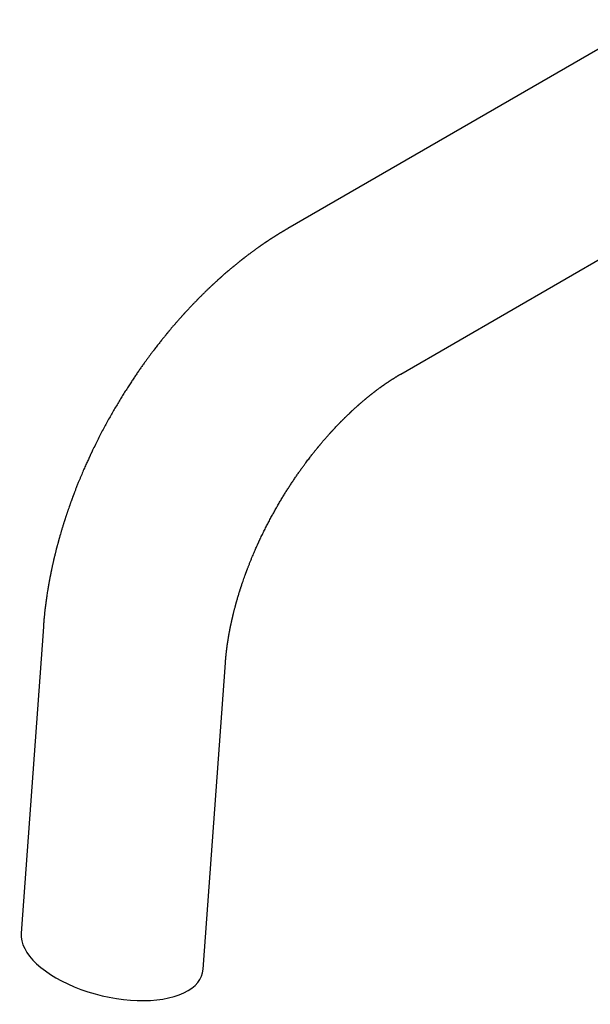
# Model space of a CAD drawing. Header units: millimetres. Extents: x 8 to 802, y 12 to 847.
# Tile 16 of 27: x 563 to 648, y 258 to 403. Entities that reach past the tile are written whole.
import ezdxf

# ---------------------------------------------------------------- set-up
doc = ezdxf.new("R2010")
doc.units = ezdxf.units.MM

msp = doc.modelspace()

# ---------------------------------------------------------------- linework, layer by layer
at = {"color": 7, "linetype": 'Continuous', "lineweight": 30}
for p, q in [((656.28, 403.07), (602.88, 372.24)), ((619.58, 350.77), (672.98, 381.6)), ((566.79, 313.47), (563.51, 268.23)), ((590.39, 262.92), (593.68, 308.16))]:
    msp.add_line(p, q, dxfattribs=at)
for start_param, end_param in [(3.221167, 5.736764), (5.736764, 6.36276)]:
    msp.add_ellipse((576.95, 265.57), major_axis=(13.36, -3.18), ratio=0.490133, start_param=start_param, end_param=end_param, dxfattribs=at)
for points, knots in [([(602.88, 372.24), (602.84, 372.22), (602.77, 372.18), (602.66, 372.12), (602.58, 372.07), (602.5, 372.02), (602.42, 371.97), (602.34, 371.93), (602.26, 371.88), (602.19, 371.84), (602.12, 371.8), (602.07, 371.76), (601.99, 371.72), (601.9, 371.66), (601.78, 371.59), (601.67, 371.52), (601.57, 371.46), (601.48, 371.41), (601.4, 371.36), (601.32, 371.31), (601.25, 371.26), (601.18, 371.22), (601.12, 371.18), (601.06, 371.14), (600.98, 371.09), (600.9, 371.04), (600.81, 370.99), (600.72, 370.93), (600.63, 370.87), (600.53, 370.8), (600.43, 370.74), (600.34, 370.68), (600.26, 370.63), (600.19, 370.58), (600.13, 370.54), (600.07, 370.51), (600.01, 370.47), (599.95, 370.42), (599.87, 370.37), (599.79, 370.31), (599.71, 370.26), (599.63, 370.21), (599.56, 370.16), (599.5, 370.12), (599.45, 370.09), (599.4, 370.05), (599.34, 370.01), (599.29, 369.98), (599.22, 369.93), (599.15, 369.88), (599.07, 369.83), (599, 369.78), (598.92, 369.72), (598.85, 369.68), (598.79, 369.63), (598.74, 369.59), (598.68, 369.55), (598.62, 369.51), (598.54, 369.46), (598.44, 369.39), (598.31, 369.29), (598.17, 369.19), (598.05, 369.1), (597.92, 369.01), (597.79, 368.91), (597.65, 368.81), (597.51, 368.71), (597.38, 368.61), (597.26, 368.52), (597.14, 368.44), (597.02, 368.35), (596.91, 368.26), (596.79, 368.17), (596.66, 368.07), (596.56, 367.99), (596.47, 367.92), (596.4, 367.87), (596.34, 367.82), (596.28, 367.78), (596.23, 367.74), (596.19, 367.71), (596.15, 367.67), (596.11, 367.64), (596.07, 367.61), (596.02, 367.57), (595.96, 367.52), (595.89, 367.47), (595.82, 367.42), (595.76, 367.37), (595.7, 367.31), (595.6, 367.24), (595.47, 367.14), (595.32, 367.01), (595.18, 366.9), (595.06, 366.8), (594.97, 366.72), (594.89, 366.66), (594.83, 366.61), (594.78, 366.57), (594.72, 366.52), (594.66, 366.47), (594.57, 366.39), (594.44, 366.29), (594.29, 366.16), (594.1, 366), (593.87, 365.8), (593.67, 365.63), (593.51, 365.49), (593.41, 365.41), (593.32, 365.33), (593.24, 365.26), (593.18, 365.2), (593.13, 365.16), (593.09, 365.12), (593.04, 365.07), (592.98, 365.02), (592.91, 364.96), (592.83, 364.89), (592.75, 364.81), (592.66, 364.74), (592.57, 364.66), (592.48, 364.58), (592.39, 364.49), (592.29, 364.41), (592.2, 364.32), (592.1, 364.23), (592.01, 364.14), (591.92, 364.06), (591.83, 363.98), (591.76, 363.91), (591.71, 363.86), (591.66, 363.82), (591.62, 363.78), (591.59, 363.75), (591.56, 363.73), (591.54, 363.7), (591.5, 363.67), (591.46, 363.63), (591.41, 363.58), (591.35, 363.52), (591.29, 363.47), (591.23, 363.41), (591.14, 363.32), (591.02, 363.21), (590.88, 363.07), (590.73, 362.93), (590.59, 362.79), (590.45, 362.66), (590.33, 362.54), (590.21, 362.42), (590.08, 362.29), (589.97, 362.18), (589.86, 362.07), (589.78, 361.99), (589.7, 361.91), (589.63, 361.84), (589.57, 361.78), (589.51, 361.72), (589.43, 361.64), (589.34, 361.54), (589.23, 361.42), (589.1, 361.3), (588.97, 361.16), (588.77, 360.95), (588.5, 360.67), (588.25, 360.4), (588.07, 360.2), (587.97, 360.1), (587.87, 359.99), (587.78, 359.89), (587.7, 359.81), (587.64, 359.74), (587.58, 359.68), (587.54, 359.63), (587.51, 359.59), (587.48, 359.57), (587.46, 359.54), (587.43, 359.51), (587.39, 359.46), (587.34, 359.4), (587.28, 359.34), (587.21, 359.26), (587.13, 359.17), (587.05, 359.08), (586.97, 358.99), (586.89, 358.91), (586.79, 358.79), (586.66, 358.65), (586.51, 358.48), (586.37, 358.32), (586.23, 358.15), (586.09, 357.98), (585.93, 357.81), (585.77, 357.62), (585.63, 357.45), (585.52, 357.31), (585.43, 357.21), (585.34, 357.11), (585.26, 357.01), (585.19, 356.93), (585.13, 356.85), (585.08, 356.79), (585.03, 356.73), (584.99, 356.69), (584.96, 356.65), (584.93, 356.61), (584.88, 356.54), (584.81, 356.46), (584.71, 356.34), (584.6, 356.2), (584.47, 356.04), (584.31, 355.85), (584.14, 355.64), (583.96, 355.41), (583.77, 355.16), (583.56, 354.89), (583.34, 354.61), (583.11, 354.31), (582.87, 353.99), (582.62, 353.66), (582.36, 353.31), (582.1, 352.95), (581.81, 352.56), (581.5, 352.13), (581.17, 351.66), (580.83, 351.17), (580.49, 350.67), (580.14, 350.15), (579.77, 349.6), (579.39, 349.02), (578.99, 348.4), (578.59, 347.75), (578.18, 347.09), (577.77, 346.41), (577.36, 345.72), (576.95, 345.01), (576.53, 344.28), (576.12, 343.53), (575.7, 342.76), (575.29, 341.98), (574.88, 341.17), (574.47, 340.35), (574.18, 339.76), (574.01, 339.41), (573.96, 339.3), (573.9, 339.19), (573.85, 339.08), (573.8, 338.97), (573.75, 338.87), (573.72, 338.79), (573.69, 338.74), (573.68, 338.7), (573.66, 338.67), (573.65, 338.65), (573.64, 338.62), (573.63, 338.6), (573.61, 338.55), (573.58, 338.49), (573.54, 338.41), (573.47, 338.25), (573.36, 338.02), (573.22, 337.71), (573.07, 337.39), (572.92, 337.05), (572.77, 336.7), (572.61, 336.33), (572.45, 335.96), (572.29, 335.56), (572.12, 335.16), (571.97, 334.8), (571.85, 334.5), (571.75, 334.25), (571.65, 334), (571.56, 333.77), (571.48, 333.55), (571.4, 333.36), (571.35, 333.21), (571.31, 333.1), (571.28, 333.04), (571.26, 332.99), (571.25, 332.95), (571.24, 332.92), (571.22, 332.88), (571.2, 332.82), (571.17, 332.74), (571.13, 332.65), (571.09, 332.53), (571.05, 332.41), (571, 332.28), (570.95, 332.15), (570.9, 332), (570.84, 331.85), (570.79, 331.7), (570.73, 331.55), (570.6, 331.17), (570.47, 330.8), (570.34, 330.43), (570.29, 330.28), (570.24, 330.13), (570.19, 329.98), (570.14, 329.83), (570.1, 329.7), (570.06, 329.58), (570.03, 329.48), (570, 329.39), (569.98, 329.32), (569.96, 329.26), (569.94, 329.21), (569.92, 329.15), (569.9, 329.08), (569.87, 328.98), (569.83, 328.85), (569.77, 328.68), (569.71, 328.48), (569.64, 328.27), (569.57, 328.04), (569.5, 327.81), (569.37, 327.35), (569.24, 326.92), (569.13, 326.53), (569.1, 326.41), (569.07, 326.3), (569.04, 326.2), (569.02, 326.13), (569.01, 326.07), (568.99, 326.03), (568.98, 325.99), (568.97, 325.94), (568.95, 325.87), (568.93, 325.78), (568.9, 325.68), (568.87, 325.55), (568.83, 325.42), (568.8, 325.29), (568.76, 325.17), (568.72, 325.01), (568.67, 324.82), (568.62, 324.6), (568.57, 324.4), (568.52, 324.21), (568.48, 324.04), (568.44, 323.89), (568.41, 323.75), (568.38, 323.64), (568.36, 323.53), (568.33, 323.43), (568.31, 323.32), (568.28, 323.2), (568.25, 323.07), (568.22, 322.93), (568.19, 322.78), (568.15, 322.62), (568.11, 322.45), (568.07, 322.26), (568.03, 322.05), (567.99, 321.88), (567.96, 321.74), (567.94, 321.65), (567.92, 321.57), (567.91, 321.5), (567.9, 321.45), (567.89, 321.41), (567.88, 321.37), (567.88, 321.33), (567.86, 321.26), (567.85, 321.19), (567.83, 321.09), (567.81, 320.97), (567.78, 320.84), (567.75, 320.7), (567.73, 320.57), (567.7, 320.44), (567.68, 320.31), (567.66, 320.18), (567.63, 320.04), (567.6, 319.89), (567.58, 319.76), (567.56, 319.63), (567.54, 319.52), (567.52, 319.41), (567.5, 319.29), (567.48, 319.16), (567.45, 319.02), (567.43, 318.86), (567.37, 318.53), (567.32, 318.2), (567.28, 317.89), (567.26, 317.77), (567.24, 317.66), (567.23, 317.57), (567.22, 317.49), (567.21, 317.42), (567.2, 317.35), (567.19, 317.27), (567.18, 317.18), (567.16, 317.08), (567.15, 316.96), (567.13, 316.82), (567.11, 316.65), (567.09, 316.48), (567.06, 316.3), (567.04, 316.13), (567.02, 315.97), (567, 315.8), (566.98, 315.61), (566.96, 315.41), (566.94, 315.21), (566.93, 315.05), (566.91, 314.91), (566.9, 314.82), (566.89, 314.72), (566.88, 314.62), (566.88, 314.53), (566.87, 314.45), (566.86, 314.38), (566.86, 314.31), (566.85, 314.22), (566.84, 314.12), (566.83, 314.02), (566.82, 313.93), (566.82, 313.85), (566.81, 313.78), (566.81, 313.71), (566.8, 313.64), (566.8, 313.56), (566.79, 313.5), (566.79, 313.47)], [0, 0, 0, 0, 0.002098, 0.003885, 0.005363, 0.006677, 0.008055, 0.009501, 0.010914, 0.012213, 0.013347, 0.014339, 0.015383, 0.017314, 0.019341, 0.02144, 0.02315, 0.024795, 0.026149, 0.027486, 0.029049, 0.030159, 0.031089, 0.032218, 0.033545, 0.035058, 0.036561, 0.038172, 0.03989, 0.041677, 0.04351, 0.045258, 0.046582, 0.047748, 0.048808, 0.049811, 0.050824, 0.052035, 0.053475, 0.055039, 0.056484, 0.057825, 0.059032, 0.060118, 0.061114, 0.062018, 0.062905, 0.063955, 0.065176, 0.066509, 0.067862, 0.069233, 0.070619, 0.071882, 0.07295, 0.073925, 0.074955, 0.076111, 0.077395, 0.078815, 0.081728, 0.084458, 0.086328, 0.088607, 0.091245, 0.093852, 0.096402, 0.098834, 0.100941, 0.10306, 0.105204, 0.107397, 0.109599, 0.111802, 0.114173, 0.115405, 0.116681, 0.117895, 0.118967, 0.119897, 0.120686, 0.121332, 0.122045, 0.122818, 0.123778, 0.124924, 0.126197, 0.127444, 0.128657, 0.129838, 0.130985, 0.134079, 0.136901, 0.139453, 0.141723, 0.143694, 0.144986, 0.146107, 0.147058, 0.14793, 0.149074, 0.150523, 0.153188, 0.156075, 0.159185, 0.1641, 0.169, 0.170918, 0.172832, 0.174639, 0.17619, 0.177302, 0.178229, 0.179001, 0.179919, 0.181061, 0.182427, 0.18392, 0.185572, 0.187237, 0.188899, 0.190558, 0.192406, 0.194251, 0.196093, 0.197931, 0.199766, 0.201585, 0.20324, 0.204685, 0.205707, 0.206591, 0.207335, 0.207941, 0.208408, 0.208908, 0.209614, 0.210441, 0.211441, 0.212602, 0.213784, 0.214945, 0.216086, 0.21904, 0.221846, 0.224683, 0.227832, 0.230107, 0.232521, 0.235076, 0.237617, 0.239916, 0.241971, 0.243684, 0.245185, 0.246504, 0.247645, 0.248757, 0.250383, 0.252301, 0.254513, 0.257017, 0.259711, 0.262454, 0.269111, 0.276035, 0.278063, 0.280112, 0.28215, 0.283988, 0.285595, 0.286971, 0.288117, 0.288965, 0.289619, 0.29008, 0.290495, 0.291131, 0.291993, 0.293027, 0.294267, 0.295712, 0.297361, 0.299065, 0.300731, 0.30236, 0.303953, 0.307171, 0.310227, 0.313122, 0.316075, 0.31914, 0.322378, 0.325789, 0.329374, 0.331265, 0.333202, 0.335082, 0.336774, 0.338277, 0.339591, 0.340716, 0.341734, 0.342524, 0.343208, 0.343885, 0.344556, 0.346519, 0.348515, 0.350665, 0.353787, 0.357186, 0.360864, 0.364818, 0.36913, 0.373729, 0.378616, 0.38379, 0.389252, 0.394896, 0.400759, 0.406778, 0.412951, 0.420503, 0.428274, 0.436265, 0.444475, 0.452905, 0.461555, 0.47122, 0.481144, 0.491329, 0.501774, 0.512479, 0.523246, 0.534263, 0.545524, 0.557013, 0.56873, 0.580675, 0.592849, 0.605254, 0.617706, 0.619354, 0.621005, 0.62266, 0.624319, 0.625982, 0.627602, 0.628606, 0.629398, 0.629978, 0.630353, 0.630694, 0.631073, 0.63149, 0.631944, 0.633017, 0.634256, 0.635659, 0.640037, 0.644621, 0.649405, 0.654392, 0.65958, 0.664966, 0.670498, 0.676316, 0.682273, 0.688371, 0.692029, 0.695737, 0.699444, 0.702925, 0.705995, 0.708833, 0.71144, 0.712569, 0.713506, 0.714228, 0.714734, 0.715063, 0.715694, 0.716574, 0.717703, 0.719082, 0.72071, 0.722587, 0.724394, 0.726385, 0.728553, 0.73077, 0.73298, 0.735185, 0.737384, 0.749369, 0.75155, 0.753726, 0.755895, 0.758058, 0.76021, 0.762201, 0.763963, 0.765497, 0.766679, 0.767678, 0.768491, 0.769223, 0.770078, 0.771064, 0.772173, 0.774392, 0.776915, 0.779741, 0.78287, 0.786234, 0.789613, 0.79299, 0.806208, 0.808239, 0.810064, 0.811667, 0.813047, 0.814204, 0.814895, 0.815472, 0.816005, 0.816756, 0.81775, 0.818986, 0.820465, 0.822361, 0.824297, 0.826173, 0.82799, 0.829748, 0.833191, 0.83638, 0.839316, 0.842004, 0.844463, 0.846695, 0.848699, 0.850337, 0.851849, 0.85328, 0.854838, 0.856626, 0.858641, 0.860551, 0.862642, 0.864956, 0.867499, 0.870271, 0.87327, 0.876499, 0.877988, 0.87936, 0.880529, 0.881497, 0.882262, 0.882826, 0.883226, 0.883907, 0.884806, 0.885925, 0.887262, 0.889119, 0.891169, 0.893168, 0.895107, 0.896985, 0.898803, 0.90056, 0.902878, 0.90505, 0.907019, 0.908785, 0.910404, 0.912044, 0.913749, 0.915617, 0.917698, 0.919992, 0.922497, 0.932456, 0.93438, 0.936246, 0.937874, 0.939244, 0.940377, 0.941299, 0.942331, 0.943526, 0.944884, 0.946396, 0.94802, 0.950247, 0.952652, 0.955235, 0.957844, 0.960389, 0.962834, 0.965094, 0.968076, 0.970994, 0.973909, 0.976987, 0.978417, 0.979859, 0.98131, 0.982772, 0.984174, 0.985361, 0.98636, 0.987386, 0.988683, 0.990234, 0.991764, 0.993185, 0.994496, 0.995326, 0.996289, 0.99739, 0.998626, 1, 1, 1, 1]), ([(593.68, 308.16), (593.68, 308.19), (593.68, 308.23), (593.69, 308.29), (593.69, 308.35), (593.7, 308.39), (593.7, 308.44), (593.7, 308.48), (593.71, 308.53), (593.71, 308.58), (593.72, 308.64), (593.72, 308.69), (593.72, 308.73), (593.73, 308.77), (593.73, 308.83), (593.74, 308.9), (593.75, 308.97), (593.75, 309.05), (593.76, 309.13), (593.77, 309.23), (593.78, 309.35), (593.8, 309.51), (593.82, 309.66), (593.84, 309.83), (593.86, 309.99), (593.87, 310.13), (593.89, 310.26), (593.91, 310.38), (593.92, 310.49), (593.93, 310.59), (593.94, 310.67), (593.95, 310.74), (593.96, 310.8), (593.97, 310.87), (593.99, 310.96), (594, 311.06), (594.01, 311.16), (594.03, 311.26), (594.05, 311.38), (594.07, 311.5), (594.09, 311.64), (594.11, 311.76), (594.13, 311.88), (594.15, 311.98), (594.16, 312.07), (594.18, 312.16), (594.19, 312.26), (594.22, 312.38), (594.24, 312.51), (594.26, 312.65), (594.29, 312.77), (594.31, 312.88), (594.33, 312.98), (594.34, 313.07), (594.36, 313.16), (594.38, 313.24), (594.39, 313.3), (594.4, 313.35), (594.41, 313.39), (594.41, 313.42), (594.42, 313.45), (594.43, 313.49), (594.44, 313.54), (594.45, 313.61), (594.47, 313.69), (594.49, 313.8), (594.52, 313.94), (594.56, 314.09), (594.59, 314.24), (594.62, 314.37), (594.64, 314.49), (594.67, 314.6), (594.69, 314.7), (594.71, 314.8), (594.74, 314.9), (594.76, 315), (594.79, 315.11), (594.82, 315.24), (594.85, 315.38), (594.89, 315.54), (594.94, 315.72), (594.99, 315.91), (595.04, 316.12), (595.08, 316.29), (595.12, 316.42), (595.14, 316.51), (595.16, 316.58), (595.18, 316.64), (595.19, 316.68), (595.2, 316.72), (595.21, 316.77), (595.23, 316.83), (595.25, 316.9), (595.27, 316.99), (595.3, 317.09), (595.33, 317.2), (595.38, 317.37), (595.44, 317.58), (595.52, 317.85), (595.6, 318.11), (595.67, 318.34), (595.73, 318.53), (595.77, 318.67), (595.81, 318.79), (595.85, 318.9), (595.87, 318.99), (595.89, 319.05), (595.91, 319.09), (595.92, 319.14), (595.94, 319.2), (595.96, 319.26), (595.99, 319.34), (596.02, 319.43), (596.06, 319.57), (596.12, 319.75), (596.2, 319.98), (596.3, 320.26), (596.42, 320.61), (596.53, 320.92), (596.61, 321.13), (596.65, 321.26), (596.69, 321.37), (596.73, 321.47), (596.77, 321.57), (596.8, 321.65), (596.83, 321.73), (596.85, 321.79), (596.86, 321.83), (596.88, 321.86), (596.89, 321.89), (596.91, 321.94), (596.93, 322), (596.97, 322.1), (597.02, 322.24), (597.09, 322.42), (597.17, 322.62), (597.25, 322.84), (597.37, 323.12), (597.51, 323.47), (597.67, 323.86), (597.83, 324.23), (597.98, 324.58), (598.12, 324.91), (598.26, 325.23), (598.37, 325.47), (598.45, 325.64), (598.5, 325.75), (598.54, 325.85), (598.59, 325.94), (598.63, 326.03), (598.66, 326.09), (598.68, 326.14), (598.69, 326.16), (598.7, 326.18), (598.71, 326.21), (598.72, 326.24), (598.74, 326.28), (598.77, 326.33), (598.8, 326.4), (598.83, 326.47), (598.87, 326.54), (598.99, 326.8), (599.21, 327.25), (599.52, 327.89), (599.84, 328.51), (600.16, 329.12), (600.48, 329.72), (600.8, 330.3), (601.12, 330.87), (601.44, 331.43), (601.76, 331.98), (602.09, 332.53), (602.41, 333.05), (602.73, 333.56), (603.05, 334.06), (603.37, 334.55), (603.69, 335.04), (604.02, 335.52), (604.34, 335.99), (604.65, 336.43), (604.96, 336.86), (605.26, 337.27), (605.52, 337.63), (605.76, 337.95), (605.97, 338.22), (606.17, 338.48), (606.35, 338.71), (606.52, 338.94), (606.68, 339.14), (606.83, 339.32), (606.96, 339.49), (607.08, 339.63), (607.18, 339.75), (607.26, 339.85), (607.31, 339.91), (607.35, 339.96), (607.37, 339.99), (607.4, 340.03), (607.44, 340.07), (607.49, 340.13), (607.55, 340.2), (607.62, 340.28), (607.69, 340.38), (607.8, 340.5), (607.93, 340.66), (608.09, 340.85), (608.25, 341.03), (608.41, 341.22), (608.56, 341.39), (608.7, 341.55), (608.83, 341.7), (608.95, 341.83), (609.03, 341.92), (609.09, 341.99), (609.14, 342.04), (609.18, 342.08), (609.21, 342.12), (609.23, 342.14), (609.25, 342.16), (609.27, 342.19), (609.3, 342.22), (609.34, 342.27), (609.4, 342.33), (609.48, 342.41), (609.6, 342.55), (609.77, 342.73), (609.98, 342.95), (610.15, 343.14), (610.3, 343.29), (610.41, 343.4), (610.51, 343.51), (610.6, 343.6), (610.67, 343.67), (610.72, 343.72), (610.77, 343.77), (610.82, 343.82), (610.87, 343.87), (610.93, 343.93), (611, 344), (611.07, 344.08), (611.16, 344.16), (611.24, 344.25), (611.35, 344.35), (611.46, 344.46), (611.57, 344.57), (611.67, 344.67), (611.78, 344.77), (611.88, 344.86), (611.97, 344.95), (612.04, 345.02), (612.09, 345.06), (612.13, 345.11), (612.17, 345.14), (612.19, 345.16), (612.21, 345.18), (612.24, 345.21), (612.29, 345.25), (612.34, 345.3), (612.41, 345.37), (612.5, 345.45), (612.61, 345.55), (612.73, 345.67), (612.86, 345.78), (612.98, 345.89), (613.08, 345.98), (613.16, 346.05), (613.22, 346.1), (613.26, 346.14), (613.3, 346.17), (613.34, 346.21), (613.38, 346.25), (613.44, 346.3), (613.49, 346.35), (613.56, 346.4), (613.62, 346.46), (613.71, 346.54), (613.83, 346.64), (613.97, 346.76), (614.11, 346.87), (614.22, 346.97), (614.31, 347.04), (614.37, 347.1), (614.42, 347.14), (614.47, 347.18), (614.52, 347.22), (614.59, 347.27), (614.67, 347.34), (614.77, 347.42), (614.88, 347.51), (614.98, 347.59), (615.05, 347.65), (615.1, 347.69), (615.15, 347.73), (615.21, 347.77), (615.26, 347.81), (615.3, 347.85), (615.34, 347.88), (615.37, 347.9), (615.39, 347.92), (615.42, 347.94), (615.46, 347.97), (615.51, 348.01), (615.58, 348.07), (615.66, 348.13), (615.74, 348.19), (615.81, 348.24), (615.91, 348.31), (616.03, 348.41), (616.19, 348.53), (616.35, 348.65), (616.48, 348.74), (616.56, 348.8), (616.6, 348.83), (616.64, 348.86), (616.68, 348.88), (616.72, 348.91), (616.77, 348.95), (616.82, 348.99), (616.87, 349.02), (616.92, 349.06), (616.97, 349.09), (617.01, 349.12), (617.05, 349.15), (617.08, 349.17), (617.12, 349.2), (617.18, 349.24), (617.24, 349.28), (617.3, 349.32), (617.36, 349.36), (617.41, 349.4), (617.45, 349.43), (617.5, 349.46), (617.54, 349.49), (617.59, 349.52), (617.64, 349.56), (617.7, 349.59), (617.76, 349.63), (617.82, 349.67), (617.87, 349.71), (617.91, 349.73), (617.95, 349.76), (618, 349.8), (618.06, 349.83), (618.13, 349.88), (618.19, 349.92), (618.26, 349.97), (618.34, 350.01), (618.41, 350.06), (618.47, 350.1), (618.53, 350.13), (618.58, 350.16), (618.63, 350.2), (618.69, 350.23), (618.75, 350.27), (618.82, 350.31), (618.89, 350.36), (618.96, 350.4), (619.02, 350.44), (619.08, 350.48), (619.14, 350.51), (619.19, 350.54), (619.25, 350.58), (619.31, 350.61), (619.36, 350.64), (619.39, 350.66), (619.42, 350.68), (619.46, 350.7), (619.49, 350.72), (619.53, 350.74), (619.56, 350.76), (619.58, 350.77)], [0, 0, 0, 0, 0.001621, 0.003042, 0.004261, 0.005279, 0.006249, 0.007283, 0.008381, 0.009661, 0.010938, 0.012031, 0.012932, 0.01371, 0.015078, 0.016732, 0.018485, 0.020226, 0.021955, 0.023652, 0.027101, 0.030449, 0.03386, 0.037513, 0.041533, 0.044511, 0.047361, 0.049973, 0.052349, 0.05447, 0.056251, 0.057686, 0.058849, 0.060365, 0.062233, 0.064411, 0.066643, 0.068888, 0.071148, 0.074043, 0.076948, 0.079653, 0.082081, 0.084233, 0.086168, 0.088014, 0.090102, 0.092513, 0.09525, 0.098223, 0.101386, 0.103241, 0.105155, 0.107129, 0.109126, 0.11088, 0.112051, 0.113039, 0.113844, 0.114466, 0.114982, 0.115765, 0.116865, 0.118282, 0.120015, 0.121859, 0.12528, 0.128434, 0.131458, 0.134188, 0.136625, 0.138817, 0.140791, 0.143048, 0.144947, 0.146834, 0.149066, 0.151648, 0.154588, 0.157886, 0.161568, 0.165363, 0.169505, 0.173994, 0.17585, 0.177559, 0.179004, 0.180187, 0.181106, 0.181761, 0.182652, 0.183829, 0.185295, 0.187051, 0.189095, 0.191405, 0.193769, 0.199038, 0.204312, 0.20959, 0.214851, 0.217914, 0.220686, 0.223167, 0.225358, 0.22724, 0.22822, 0.229044, 0.229914, 0.231004, 0.232314, 0.233843, 0.235593, 0.237562, 0.242012, 0.246494, 0.251003, 0.258877, 0.266833, 0.26935, 0.271807, 0.274038, 0.276035, 0.277799, 0.279674, 0.281184, 0.282329, 0.283109, 0.283504, 0.28415, 0.285072, 0.286267, 0.287612, 0.290911, 0.29455, 0.298527, 0.302807, 0.307091, 0.315319, 0.323303, 0.330348, 0.337187, 0.34375, 0.350004, 0.355948, 0.358049, 0.360109, 0.362128, 0.364083, 0.365803, 0.367252, 0.367803, 0.368301, 0.368746, 0.369141, 0.369693, 0.370539, 0.371604, 0.372925, 0.374325, 0.375723, 0.377118, 0.390023, 0.402702, 0.415157, 0.427385, 0.439386, 0.45116, 0.462706, 0.474013, 0.485584, 0.496872, 0.507879, 0.518604, 0.529046, 0.539207, 0.549971, 0.560399, 0.570492, 0.58025, 0.589673, 0.598762, 0.607515, 0.614099, 0.620314, 0.626161, 0.631638, 0.636747, 0.641486, 0.645857, 0.649597, 0.653017, 0.656117, 0.657996, 0.659878, 0.660631, 0.661392, 0.662209, 0.663287, 0.664675, 0.666355, 0.668327, 0.670591, 0.673014, 0.677579, 0.681875, 0.68664, 0.691067, 0.695726, 0.699296, 0.703074, 0.707058, 0.708918, 0.710527, 0.711878, 0.712972, 0.713807, 0.714384, 0.714804, 0.715416, 0.71625, 0.717305, 0.719023, 0.72112, 0.723597, 0.729561, 0.735336, 0.740921, 0.744124, 0.747262, 0.750202, 0.752751, 0.754446, 0.755909, 0.757141, 0.75839, 0.759853, 0.761539, 0.763365, 0.765422, 0.767709, 0.770211, 0.772673, 0.776091, 0.779216, 0.782046, 0.784713, 0.787508, 0.790442, 0.791899, 0.793348, 0.794562, 0.79551, 0.79619, 0.796697, 0.797358, 0.798561, 0.800106, 0.801993, 0.804215, 0.807554, 0.810903, 0.814262, 0.817631, 0.820979, 0.82271, 0.82415, 0.8253, 0.826194, 0.827222, 0.828493, 0.829914, 0.831551, 0.83329, 0.835031, 0.836774, 0.840675, 0.844587, 0.848315, 0.851727, 0.853824, 0.85557, 0.85683, 0.857967, 0.859376, 0.861057, 0.863387, 0.866088, 0.869129, 0.872509, 0.873844, 0.875224, 0.87665, 0.878123, 0.879572, 0.880777, 0.881721, 0.882459, 0.883115, 0.883921, 0.884878, 0.885986, 0.888262, 0.890465, 0.892515, 0.894457, 0.896412, 0.900677, 0.904866, 0.909329, 0.913995, 0.915263, 0.916372, 0.917318, 0.918222, 0.919383, 0.920818, 0.922355, 0.923778, 0.925146, 0.926388, 0.92751, 0.928516, 0.929427, 0.930484, 0.932041, 0.933772, 0.935475, 0.937149, 0.938664, 0.939884, 0.940962, 0.942172, 0.943527, 0.944956, 0.946564, 0.948351, 0.950034, 0.951396, 0.95251, 0.953667, 0.955054, 0.956683, 0.958561, 0.960496, 0.962382, 0.964636, 0.966687, 0.968507, 0.970009, 0.971191, 0.972768, 0.974577, 0.976144, 0.978125, 0.980174, 0.982147, 0.984042, 0.985801, 0.987397, 0.98885, 0.990553, 0.992245, 0.993842, 0.994641, 0.995472, 0.996423, 0.997495, 0.998687, 1, 1, 1, 1])]:
    msp.add_open_spline(points, degree=3, knots=knots, dxfattribs=at)

doc.saveas('drawing.dxf')
